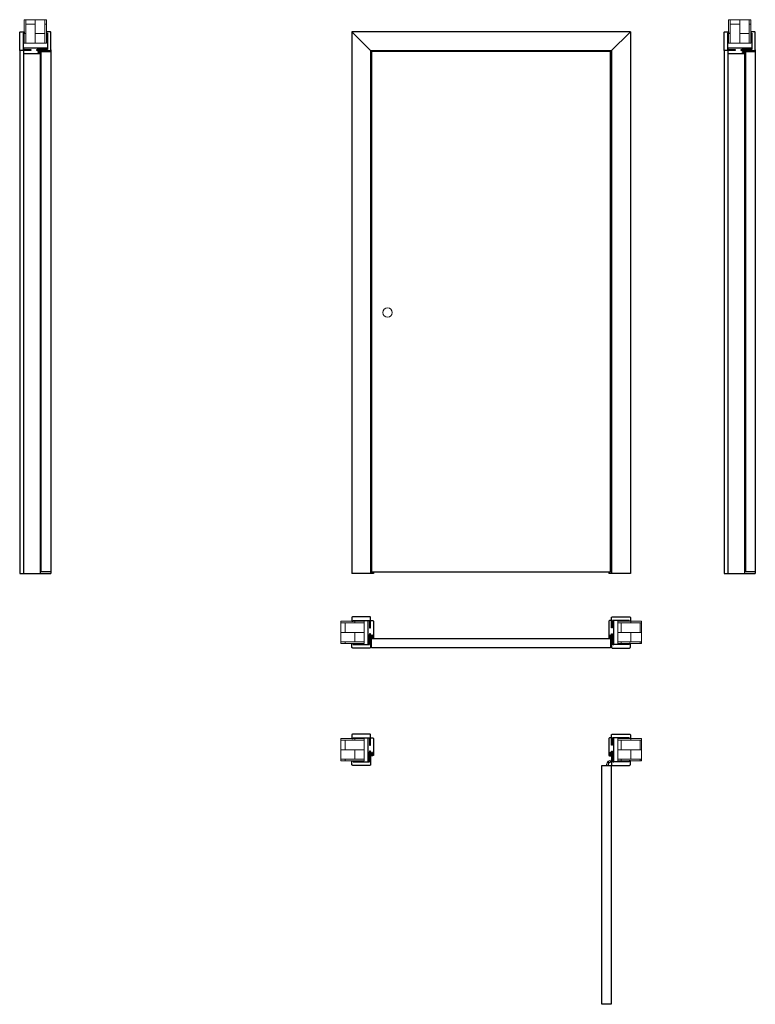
# Model space of a CAD drawing. Header units: millimetres. Extents: x -7516 to 7025, y -7461 to 3001.
# Tile 4 of 6: x 3892 to 7025, y -7461 to -3266. Entities that reach past the tile are written whole.
import ezdxf

# ---------------------------------------------------------------- set-up
doc = ezdxf.new("R2010")
doc.units = ezdxf.units.MM
doc.header["$LTSCALE"] = 0.5
for name, color, linetype, lineweight in [('cienka', 7, 'Continuous', 13), ('główna', 7, 'Continuous', 25), ('wymiary', 7, 'Continuous', 13)]:
    doc.layers.add(name, color=color, linetype=linetype, lineweight=lineweight)

msp = doc.modelspace()

# ---------------------------------------------------------------- hatches: boundary and pattern name
at = {"layer": 'cienka'}
h = msp.add_hatch(dxfattribs=at)
h.set_pattern_fill('AR-B816', color=256, scale=0.2, angle=90)
h.set_pattern_definition([(90, (3958.7, -3366.13), (-40.64, 2e-15), []), (180, (3958.7, -3366.13), (-40.64, -40.64), [40.64, -40.64])])
h.paths.add_polyline_path([(4006.2, -3266.1), (4006.2, -3366.1), (3911.2, -3366.1), (3911.2, -3266.1)])
h = msp.add_hatch(dxfattribs=at)
h.set_pattern_fill('AR-B816', color=256, scale=0.2, angle=90)
h.set_pattern_definition([(90, (6958.7, -3366.13), (-40.64, 2e-15), []), (180, (6958.7, -3366.13), (-40.64, -40.64), [40.64, -40.64])])
h.paths.add_polyline_path([(7006.2, -3266.1), (7006.2, -3366.1), (6911.2, -3366.1), (6911.2, -3266.1)])
h = msp.add_hatch(color=256, dxfattribs=at)
h.dxf.hatch_style = 1
h.paths.add_polyline_path([(3978.4, -3404.5), (3978.4, -3405.6, 0.325014), (3978.6, -3405.9), (3979, -3406), (3979, -3410.1), (3983, -3410.1), (3983, -3408.2, -0.165166), (3983.7, -3407, 0.233182), (3984.2, -3406.1), (3984.2, -3398.6, 0.867797), (3983.5, -3398.5), (3981.7, -3403.8, -0.774953), (3981.1, -3403.7), (3979.9, -3399.3, -0.423904), (3980.7, -3398.5, 0.979906), (3980.7, -3398.1), (3980.4, -3398.1, 0.157892), (3980, -3398.3, -0.126306), (3979, -3398.7), (3979, -3402.1), (3973.2, -3402.1, 0.414377), (3972.5, -3402.9, 0.073964), (3972.5, -3403.1, 0.160171), (3975.4, -3405.9), (3975.9, -3405.4, -0.189326), (3973.5, -3403.2, -1.179661), (3973.8, -3403.1), (3973.8, -3403.3), (3974.4, -3403.4, -0.09385), (3977.3, -3405.9), (3977.7, -3405.7, -0.092298), (3976.5, -3404.2, -0.624355), (3976.8, -3403.8), (3978, -3404, -0.359392)])
h.paths.add_polyline_path([(3979.9, -3402.5), (3979.4, -3399.9), (3980.6, -3403.9, 0.775078), (3982.3, -3403.9), (3983.1, -3401.7, 0.065722), (3983.6, -3399.6, -1.252378), (3983.9, -3399.7, 0.127045), (3983.5, -3401.1), (3983.5, -3406.1, -0.177048), (3983.4, -3406.5, 0.075328), (3982.5, -3407.6, -0.688866), (3982.1, -3407.6, 0.132303), (3981.8, -3407.1), (3979.9, -3405.3)], flags=16)
h.paths.add_polyline_path([(3979.9, -3406.1), (3982.2, -3408.3), (3982.2, -3409.3), (3979.9, -3409.3)], flags=16)
h = msp.add_hatch(color=256, dxfattribs=at)
h.dxf.hatch_style = 1
h.paths.add_polyline_path([(6978.4, -3404.5), (6978.4, -3405.6, 0.325014), (6978.6, -3405.9), (6979, -3406), (6979, -3410.1), (6983, -3410.1), (6983, -3408.2, -0.165166), (6983.7, -3407, 0.233182), (6984.2, -3406.1), (6984.2, -3398.6, 0.867797), (6983.5, -3398.5), (6981.7, -3403.8, -0.774953), (6981.1, -3403.7), (6979.9, -3399.3, -0.423904), (6980.7, -3398.5, 0.979906), (6980.7, -3398.1), (6980.4, -3398.1, 0.157892), (6980, -3398.3, -0.126306), (6979, -3398.7), (6979, -3402.1), (6973.2, -3402.1, 0.414377), (6972.5, -3402.9, 0.073964), (6972.5, -3403.1, 0.160171), (6975.4, -3405.9), (6975.9, -3405.4, -0.189326), (6973.5, -3403.2, -1.179661), (6973.8, -3403.1), (6973.8, -3403.3), (6974.4, -3403.4, -0.09385), (6977.3, -3405.9), (6977.7, -3405.7, -0.092298), (6976.5, -3404.2, -0.624355), (6976.8, -3403.8), (6978, -3404, -0.359392)])
h.paths.add_polyline_path([(6979.9, -3402.5), (6979.4, -3399.9), (6980.6, -3403.9, 0.775078), (6982.3, -3403.9), (6983.1, -3401.7, 0.065722), (6983.6, -3399.6, -1.252378), (6983.9, -3399.7, 0.127045), (6983.5, -3401.1), (6983.5, -3406.1, -0.177048), (6983.4, -3406.5, 0.075328), (6982.5, -3407.6, -0.688866), (6982.1, -3407.6, 0.132303), (6981.8, -3407.1), (6979.9, -3405.3)], flags=16)
h.paths.add_polyline_path([(6979.9, -3406.1), (6982.2, -3408.3), (6982.2, -3409.3), (6979.9, -3409.3)], flags=16)
h = msp.add_hatch(dxfattribs=at)
h.set_pattern_fill('AR-B816', color=256, scale=0.2)
h.set_pattern_definition([(0, (5360, -5876.83), (0, 40.64), []), (90, (5360, -5876.83), (-40.64, 40.64), [40.64, -40.64])])
h.paths.add_polyline_path([(5260, -5924.3), (5360, -5924.3), (5360, -5829.3), (5260, -5829.3)])
h = msp.add_hatch(dxfattribs=at)
h.set_pattern_fill('AR-B816', color=256, scale=0.2)
h.set_pattern_definition([(0, (5560, -5876.83), (0, 40.64), []), (90, (5560, -5876.83), (-40.64, 40.64), [40.64, -40.64])])
h.paths.add_polyline_path([(6540, -5924.3), (6440, -5924.3), (6440, -5829.3), (6540, -5829.3)])
h = msp.add_hatch(color=256, dxfattribs=at)
h.dxf.hatch_style = 1
h.paths.add_polyline_path([(5392.7, -5894.9), (5392.9, -5896.1, 1.393865), (5394.2, -5896.7, -0.60272), (5394.7, -5896.8), (5394.9, -5897.1), (5399, -5897.1), (5399, -5901.2), (5397.1, -5901.2, 0.165166), (5395.8, -5901.8, -0.233182), (5395, -5902.4), (5387.5, -5902.4, -0.83504), (5387.4, -5901.6), (5392.7, -5899.8, 0.745218), (5392.6, -5899.3), (5388.2, -5898, 0.419418), (5387.4, -5898.8, -1.009485), (5387, -5898.8), (5387, -5898.3, 0.150738), (5387.5, -5897.1), (5391, -5897.1), (5391, -5891.4, -0.630775), (5392.2, -5890.8, -0.151937), (5394.8, -5893.5), (5394.3, -5894.1, 0.188799), (5392.1, -5891.6), (5392.3, -5892.6, 0.09385), (5394.8, -5895.4), (5394.5, -5895.8, 0.092299), (5393, -5894.7, 0.624925)])
h.paths.add_polyline_path([(5394.1, -5898.1), (5396, -5899.9, 0.112212), (5396.4, -5900.2, -0.864372), (5396.4, -5900.7, 0.067165), (5395.5, -5901.4, -0.238784), (5395, -5901.7), (5390, -5901.7, 0.127045), (5388.6, -5902, -1.252378), (5388.5, -5901.7, 0.07005), (5390.7, -5901.2), (5392.9, -5900.4, 0.808837), (5392.6, -5898.7), (5392.4, -5898.6), (5388.8, -5897.6), (5391.4, -5898.1)], flags=16)
h.paths.add_polyline_path([(5394.9, -5898), (5398.2, -5898), (5398.2, -5900.4), (5397.2, -5900.4)], flags=16)
h = msp.add_hatch(color=256, dxfattribs=at)
h.dxf.hatch_style = 1
h.paths.add_polyline_path([(6406.6, -5896.5), (6405.5, -5896.5, 0.325014), (6405.3, -5896.8), (6405.1, -5897.1), (6401, -5897.1), (6401, -5901.2), (6402.9, -5901.2, -0.165166), (6404.2, -5901.8, 0.233182), (6405, -5902.4), (6412.5, -5902.4, 0.867797), (6412.6, -5901.6), (6407.4, -5899.9, -0.733325), (6407.3, -5899.3), (6411.8, -5898, -0.423904), (6412.6, -5898.8, 0.979906), (6413, -5898.8), (6413, -5898.6, 0.157892), (6412.9, -5898.2, -0.126306), (6412.5, -5897.1), (6409, -5897.1), (6409, -5891.3, 0.414377), (6408.2, -5890.6, 0.073964), (6408, -5890.7, 0.160171), (6405.2, -5893.5), (6405.7, -5894.1, -0.189326), (6407.9, -5891.6, -1.179661), (6408, -5891.9), (6407.9, -5891.9), (6407.7, -5892.6, -0.09385), (6405.2, -5895.4), (6405.5, -5895.8, -0.092298), (6407, -5894.7, -0.624355), (6407.3, -5894.9), (6407.1, -5896.1, -0.359392)])
h.paths.add_polyline_path([(6408.6, -5898.1), (6411.2, -5897.6), (6407.2, -5898.7, 0.775078), (6407.2, -5900.4), (6409.4, -5901.2, 0.065722), (6411.5, -5901.7, -1.252378), (6411.4, -5902, 0.127045), (6410, -5901.7), (6405, -5901.7, -0.177048), (6404.6, -5901.5, 0.075328), (6403.6, -5900.7, -0.688866), (6403.5, -5900.3, 0.132303), (6404, -5899.9), (6405.9, -5898.1)], flags=16)
h.paths.add_polyline_path([(6405.1, -5898), (6402.8, -5900.4), (6401.8, -5900.4), (6401.8, -5898)], flags=16)
h = msp.add_hatch(dxfattribs=at)
h.set_pattern_fill('AR-B816', color=256, scale=0.2)
h.set_pattern_definition([(0, (5360, -6376.83), (0, 40.64), []), (90, (5360, -6376.83), (-40.64, 40.64), [40.64, -40.64])])
h.paths.add_polyline_path([(5260, -6424.3), (5360, -6424.3), (5360, -6329.3), (5260, -6329.3)])
h = msp.add_hatch(dxfattribs=at)
h.set_pattern_fill('AR-B816', color=256, scale=0.2)
h.set_pattern_definition([(0, (5560, -6376.83), (0, 40.64), []), (90, (5560, -6376.83), (-40.64, 40.64), [40.64, -40.64])])
h.paths.add_polyline_path([(6540, -6424.3), (6440, -6424.3), (6440, -6329.3), (6540, -6329.3)])
h = msp.add_hatch(color=256, dxfattribs=at)
h.dxf.hatch_style = 1
h.paths.add_polyline_path([(5392.7, -6394.9), (5392.9, -6396.1, 1.393865), (5394.2, -6396.7, -0.60272), (5394.7, -6396.8), (5394.9, -6397.1), (5399, -6397.1), (5399, -6401.2), (5397.1, -6401.2, 0.165166), (5395.8, -6401.8, -0.233182), (5395, -6402.4), (5387.5, -6402.4, -0.83504), (5387.4, -6401.6), (5392.7, -6399.8, 0.745218), (5392.6, -6399.3), (5388.2, -6398, 0.419418), (5387.4, -6398.8, -1.009485), (5387, -6398.8), (5387, -6398.3, 0.150738), (5387.5, -6397.1), (5391, -6397.1), (5391, -6391.4, -0.630775), (5392.2, -6390.8, -0.151937), (5394.8, -6393.5), (5394.3, -6394.1, 0.188799), (5392.1, -6391.6), (5392.3, -6392.6, 0.09385), (5394.8, -6395.4), (5394.5, -6395.8, 0.092299), (5393, -6394.7, 0.624925)])
h.paths.add_polyline_path([(5394.1, -6398.1), (5396, -6399.9, 0.112212), (5396.4, -6400.2, -0.864372), (5396.4, -6400.7, 0.067165), (5395.5, -6401.4, -0.238784), (5395, -6401.7), (5390, -6401.7, 0.127045), (5388.6, -6402, -1.252378), (5388.5, -6401.7, 0.07005), (5390.7, -6401.2), (5392.9, -6400.4, 0.808837), (5392.6, -6398.7), (5392.4, -6398.6), (5388.8, -6397.6), (5391.4, -6398.1)], flags=16)
h.paths.add_polyline_path([(5394.9, -6398), (5398.2, -6398), (5398.2, -6400.4), (5397.2, -6400.4)], flags=16)
h = msp.add_hatch(color=256, dxfattribs=at)
h.dxf.hatch_style = 1
h.paths.add_polyline_path([(6406.6, -6396.5), (6405.5, -6396.5, 0.325014), (6405.3, -6396.8), (6405.1, -6397.1), (6401, -6397.1), (6401, -6401.2), (6402.9, -6401.2, -0.165166), (6404.2, -6401.8, 0.233182), (6405, -6402.4), (6412.5, -6402.4, 0.867797), (6412.6, -6401.6), (6407.4, -6399.9, -0.733325), (6407.3, -6399.3), (6411.8, -6398, -0.423904), (6412.6, -6398.8, 0.979906), (6413, -6398.8), (6413, -6398.6, 0.157892), (6412.9, -6398.2, -0.126306), (6412.5, -6397.1), (6409, -6397.1), (6409, -6391.3, 0.414377), (6408.2, -6390.6, 0.073964), (6408, -6390.7, 0.160171), (6405.2, -6393.5), (6405.7, -6394.1, -0.189326), (6407.9, -6391.6, -1.179661), (6408, -6391.9), (6407.9, -6391.9), (6407.7, -6392.6, -0.09385), (6405.2, -6395.4), (6405.5, -6395.8, -0.092298), (6407, -6394.7, -0.624355), (6407.3, -6394.9), (6407.1, -6396.1, -0.359392)])
h.paths.add_polyline_path([(6408.6, -6398.1), (6411.2, -6397.6), (6407.2, -6398.7, 0.775078), (6407.2, -6400.4), (6409.4, -6401.2, 0.065722), (6411.5, -6401.7, -1.252378), (6411.4, -6402, 0.127045), (6410, -6401.7), (6405, -6401.7, -0.177048), (6404.6, -6401.5, 0.075328), (6403.6, -6400.7, -0.688866), (6403.5, -6400.3, 0.132303), (6404, -6399.9), (6405.9, -6398.1)], flags=16)
h.paths.add_polyline_path([(6405.1, -6398), (6402.8, -6400.4), (6401.8, -6400.4), (6401.8, -6398)], flags=16)

# ---------------------------------------------------------------- linework, layer by layer
for points in [[(3979, -3398.7), (3979, -3402.1), (3973.2, -3402.1, 0.414377), (3972.5, -3402.9, 0.073964), (3972.5, -3403.1, 0.160171), (3975.4, -3405.9), (3975.9, -3405.4, -0.189326), (3973.5, -3403.2, -1.179661), (3973.8, -3403.1), (3973.8, -3403.3), (3974.4, -3403.4, -0.09385), (3977.3, -3405.9), (3977.7, -3405.7, -0.092299), (3976.5, -3404.2, -0.624306), (3976.8, -3403.8), (3978, -3404, -0.359392), (3978.4, -3404.5), (3978.4, -3405.6, 0.324495), (3978.6, -3405.9), (3979, -3406), (3979, -3410.1), (3983, -3410.1), (3983, -3408.2, -0.165166), (3983.7, -3407, 0.233182), (3984.2, -3406.1), (3984.2, -3398.6, 0.867797), (3983.5, -3398.5), (3981.7, -3403.8, -0.774953), (3981.1, -3403.7), (3979.9, -3399.3, -0.423904), (3980.7, -3398.5, 0.979527), (3980.7, -3398.1), (3980.4, -3398.1, 0.157892), (3980, -3398.3, -0.126306), (3979, -3398.7)], [(6979, -3398.7), (6979, -3402.1), (6973.2, -3402.1, 0.414377), (6972.5, -3402.9, 0.073964), (6972.5, -3403.1, 0.160171), (6975.4, -3405.9), (6975.9, -3405.4, -0.189326), (6973.5, -3403.2, -1.179661), (6973.8, -3403.1), (6973.8, -3403.3), (6974.4, -3403.4, -0.09385), (6977.3, -3405.9), (6977.7, -3405.7, -0.092299), (6976.5, -3404.2, -0.624306), (6976.8, -3403.8), (6978, -3404, -0.359392), (6978.4, -3404.5), (6978.4, -3405.6, 0.324495), (6978.6, -3405.9), (6979, -3406), (6979, -3410.1), (6983, -3410.1), (6983, -3408.2, -0.165166), (6983.7, -3407, 0.233182), (6984.2, -3406.1), (6984.2, -3398.6, 0.867797), (6983.5, -3398.5), (6981.7, -3403.8, -0.774953), (6981.1, -3403.7), (6979.9, -3399.3, -0.423904), (6980.7, -3398.5, 0.979527), (6980.7, -3398.1), (6980.4, -3398.1, 0.157892), (6980, -3398.3, -0.126306), (6979, -3398.7)], [(3979.4, -3399.9), (3979.9, -3402.5), (3979.9, -3405.3), (3981.8, -3407.1, -0.132303), (3982.1, -3407.6, 0.688866), (3982.5, -3407.6, -0.077159), (3982.5, -3407.6, -0.075328), (3983.4, -3406.5, 0.176759), (3983.5, -3406.1), (3983.5, -3401.1, -0.127045), (3983.9, -3399.7, 1.225279), (3983.6, -3399.6, -0.065963), (3983.1, -3401.7), (3982.3, -3403.9, -0.775078), (3980.6, -3403.9)], [(6979.4, -3399.9), (6979.9, -3402.5), (6979.9, -3405.3), (6981.8, -3407.1, -0.132303), (6982.1, -3407.6, 0.688866), (6982.5, -3407.6, -0.077159), (6982.5, -3407.6, -0.075328), (6983.4, -3406.5, 0.176759), (6983.5, -3406.1), (6983.5, -3401.1, -0.127045), (6983.9, -3399.7, 1.225279), (6983.6, -3399.6, -0.065963), (6983.1, -3401.7), (6982.3, -3403.9, -0.775078), (6980.6, -3403.9)], [(5387.5, -5897.1), (5391, -5897.1), (5391, -5891.3, -0.414377), (5391.8, -5890.6, -0.073964), (5392, -5890.7, -0.160171), (5394.8, -5893.5), (5394.3, -5894.1, 0.189326), (5392.1, -5891.6, 1.179661), (5392, -5891.9), (5392.1, -5891.9), (5392.3, -5892.6, 0.09385), (5394.8, -5895.4), (5394.5, -5895.8, 0.092299), (5393, -5894.7, 0.624306), (5392.7, -5894.9), (5392.9, -5896.1, 0.359392), (5393.4, -5896.5), (5394.5, -5896.5, -0.324495), (5394.7, -5896.8), (5394.9, -5897.1), (5399, -5897.1), (5399, -5901.2), (5397.1, -5901.2, 0.165166), (5395.8, -5901.8, -0.233182), (5395, -5902.4), (5387.5, -5902.4, -0.867797), (5387.4, -5901.6), (5392.6, -5899.9, 0.774953), (5392.6, -5899.3), (5388.2, -5898, 0.423904), (5387.4, -5898.8, -0.979527), (5387, -5898.8), (5387, -5898.6, -0.157892), (5387.1, -5898.2, 0.126306), (5387.5, -5897.1)], [(5388.8, -5897.6), (5391.4, -5898.1), (5394.1, -5898.1), (5396, -5899.9, 0.132303), (5396.5, -5900.3, -0.688866), (5396.4, -5900.7, 0.077159), (5396.4, -5900.7, 0.075328), (5395.4, -5901.5, -0.176759), (5395, -5901.7), (5390, -5901.7, 0.127045), (5388.6, -5902, -1.225279), (5388.5, -5901.7, 0.065963), (5390.6, -5901.2), (5392.8, -5900.4, 0.775078), (5392.8, -5898.7)], [(6412.5, -5897.1), (6409, -5897.1), (6409, -5891.3, 0.414377), (6408.2, -5890.6, 0.073964), (6408, -5890.7, 0.160171), (6405.2, -5893.5), (6405.7, -5894.1, -0.189326), (6407.9, -5891.6, -1.179661), (6408, -5891.9), (6407.9, -5891.9), (6407.7, -5892.6, -0.09385), (6405.2, -5895.4), (6405.5, -5895.8, -0.092299), (6407, -5894.7, -0.624306), (6407.3, -5894.9), (6407.1, -5896.1, -0.359392), (6406.6, -5896.5), (6405.5, -5896.5, 0.324495), (6405.3, -5896.8), (6405.1, -5897.1), (6401, -5897.1), (6401, -5901.2), (6402.9, -5901.2, -0.165166), (6404.2, -5901.8, 0.233182), (6405, -5902.4), (6412.5, -5902.4, 0.867797), (6412.6, -5901.6), (6407.4, -5899.9, -0.774953), (6407.4, -5899.3), (6411.8, -5898, -0.423904), (6412.6, -5898.8, 0.979527), (6413, -5898.8), (6413, -5898.6, 0.157892), (6412.9, -5898.2, -0.126306), (6412.5, -5897.1)], [(6411.2, -5897.6), (6408.6, -5898.1), (6405.9, -5898.1), (6404, -5899.9, -0.132303), (6403.5, -5900.3, 0.688866), (6403.6, -5900.7, -0.077159), (6403.6, -5900.7, -0.075328), (6404.6, -5901.5, 0.176759), (6405, -5901.7), (6410, -5901.7, -0.127045), (6411.4, -5902, 1.225279), (6411.5, -5901.7, -0.065963), (6409.4, -5901.2), (6407.2, -5900.4, -0.775078), (6407.2, -5898.7)], [(5387.5, -6397.1), (5391, -6397.1), (5391, -6391.3, -0.414377), (5391.8, -6390.6, -0.073964), (5392, -6390.7, -0.160171), (5394.8, -6393.5), (5394.3, -6394.1, 0.189326), (5392.1, -6391.6, 1.179661), (5392, -6391.9), (5392.1, -6391.9), (5392.3, -6392.6, 0.09385), (5394.8, -6395.4), (5394.5, -6395.8, 0.092299), (5393, -6394.7, 0.624306), (5392.7, -6394.9), (5392.9, -6396.1, 0.359392), (5393.4, -6396.5), (5394.5, -6396.5, -0.324495), (5394.7, -6396.8), (5394.9, -6397.1), (5399, -6397.1), (5399, -6401.2), (5397.1, -6401.2, 0.165166), (5395.8, -6401.8, -0.233182), (5395, -6402.4), (5387.5, -6402.4, -0.867797), (5387.4, -6401.6), (5392.6, -6399.9, 0.774953), (5392.6, -6399.3), (5388.2, -6398, 0.423904), (5387.4, -6398.8, -0.979527), (5387, -6398.8), (5387, -6398.6, -0.157892), (5387.1, -6398.2, 0.126306), (5387.5, -6397.1)], [(5388.8, -6397.6), (5391.4, -6398.1), (5394.1, -6398.1), (5396, -6399.9, 0.132303), (5396.5, -6400.3, -0.688866), (5396.4, -6400.7, 0.077159), (5396.4, -6400.7, 0.075328), (5395.4, -6401.5, -0.176759), (5395, -6401.7), (5390, -6401.7, 0.127045), (5388.6, -6402, -1.225279), (5388.5, -6401.7, 0.065963), (5390.6, -6401.2), (5392.8, -6400.4, 0.775078), (5392.8, -6398.7)], [(6412.5, -6397.1), (6409, -6397.1), (6409, -6391.3, 0.414377), (6408.2, -6390.6, 0.073964), (6408, -6390.7, 0.160171), (6405.2, -6393.5), (6405.7, -6394.1, -0.189326), (6407.9, -6391.6, -1.179661), (6408, -6391.9), (6407.9, -6391.9), (6407.7, -6392.6, -0.09385), (6405.2, -6395.4), (6405.5, -6395.8, -0.092299), (6407, -6394.7, -0.624306), (6407.3, -6394.9), (6407.1, -6396.1, -0.359392), (6406.6, -6396.5), (6405.5, -6396.5, 0.324495), (6405.3, -6396.8), (6405.1, -6397.1), (6401, -6397.1), (6401, -6401.2), (6402.9, -6401.2, -0.165166), (6404.2, -6401.8, 0.233182), (6405, -6402.4), (6412.5, -6402.4, 0.867797), (6412.6, -6401.6), (6407.4, -6399.9, -0.774953), (6407.4, -6399.3), (6411.8, -6398, -0.423904), (6412.6, -6398.8, 0.979527), (6413, -6398.8), (6413, -6398.6, 0.157892), (6412.9, -6398.2, -0.126306), (6412.5, -6397.1)], [(6411.2, -6397.6), (6408.6, -6398.1), (6405.9, -6398.1), (6404, -6399.9, -0.132303), (6403.5, -6400.3, 0.688866), (6403.6, -6400.7, -0.077159), (6403.6, -6400.7, -0.075328), (6404.6, -6401.5, 0.176759), (6405, -6401.7), (6410, -6401.7, -0.127045), (6411.4, -6402, 1.225279), (6411.5, -6401.7, -0.065963), (6409.4, -6401.2), (6407.2, -6400.4, -0.775078), (6407.2, -6398.7)]]:
    msp.add_lwpolyline(points, format="xyb", close=True)
for points in [[(3979.9, -3406.1), (3979.9, -3409.3), (3982.2, -3409.3), (3982.2, -3408.3)], [(6979.9, -3406.1), (6979.9, -3409.3), (6982.2, -3409.3), (6982.2, -3408.3)], [(5394.9, -5898), (5398.2, -5898), (5398.2, -5900.4), (5397.2, -5900.4)], [(6405.1, -5898), (6401.8, -5898), (6401.8, -5900.4), (6402.8, -5900.4)], [(5394.9, -6398), (5398.2, -6398), (5398.2, -6400.4), (5397.2, -6400.4)], [(6405.1, -6398), (6401.8, -6398), (6401.8, -6400.4), (6402.8, -6400.4)]]:
    msp.add_lwpolyline(points, close=True)
for points in [[(4006.2, -3266.1), (4006.2, -3366.1), (3911.2, -3366.1), (3911.2, -3266.1)], [(7006.2, -3266.1), (7006.2, -3366.1), (6911.2, -3366.1), (6911.2, -3266.1)], [(5260, -5924.3), (5360, -5924.3), (5360, -5829.3), (5260, -5829.3)], [(6540, -5924.3), (6440, -5924.3), (6440, -5829.3), (6540, -5829.3)], [(5260, -6424.3), (5360, -6424.3), (5360, -6329.3), (5260, -6329.3)], [(6540, -6424.3), (6440, -6424.3), (6440, -6329.3), (6540, -6329.3)]]:
    msp.add_lwpolyline(points, close=True, dxfattribs=at)
msp.add_lwpolyline([(6389.4, -6443.4), (6395.7, -6428.4)], dxfattribs=at)
for points in [[(6413, -6419.7), (6398.1, -6426, 0.235469), (6395.5, -6429), (6393.1, -6438.3, 0.198912), (6393.8, -6442.8), (6394.1, -6443.4)], [(6402.2, -6443.4), (6400.3, -6441.9, -0.300966), (6399.3, -6439.3), (6400.4, -6435.1, -0.26513), (6401.1, -6434.4, 0.291127), (6404.3, -6430.8, -0.201318), (6404.7, -6430.1), (6413, -6424.1)], [(6413, -6432.4), (6411.6, -6430.6, 0.300966), (6409, -6429.6), (6404.8, -6430.7, 0.26513), (6404.1, -6431.4)]]:
    msp.add_lwpolyline(points, format="xyb", dxfattribs=at)
msp.add_circle((6399.8, -6430.1), 2.21, dxfattribs=at)
at = {"layer": 'główna'}
for p, q in [((5307, -3318.1), (5307, -5626.1)), ((6493, -3318.1), (5307, -3318.1)), ((5391, -3402.1), (5307, -3318.1)), ((6493, -3318.1), (6409, -3402.1)), ((6493, -3318.1), (6493, -5626.1)), ((3892.2, -3394.9), (3892.2, -5626.1)), ((4025.2, -3394.9), (4025.2, -5626.1)), ((6892.2, -3394.9), (6892.2, -5626.1)), ((7025.2, -3394.9), (7025.2, -5626.1)), ((3908, -3404.9), (3908, -5626.1)), ((3979, -3410.1), (3979, -5626.1)), ((5387, -3398.1), (5387, -5626.1)), ((5387, -3398.1), (6413, -3398.1)), ((6413, -3398.1), (6413, -5626.1)), ((6908, -3404.9), (6908, -5626.1)), ((6979, -3410.1), (6979, -5626.1)), ((5399, -5618.1), (5399, -5626.1)), ((6401, -5618.1), (6401, -5626.1)), ((3892.2, -5626.1), (4025.2, -5626.1)), ((5399, -5626.1), (5307, -5626.1)), ((6493, -5626.1), (6401, -5626.1)), ((6892.2, -5626.1), (7025.2, -5626.1))]:
    msp.add_line(p, q, dxfattribs=at)
for points in [[(3911.2, -3318.1), (3911.2, -3323.3), (3907.4, -3323.3), (3907.4, -3393.8), (3936.2, -3393.8), (3936.2, -3395.1), (3933.2, -3398.1), (3895.4, -3398.1, -0.414214), (3892.2, -3394.9), (3892.2, -3321.3, -0.414214), (3895.4, -3318.1)], [(4006.2, -3318.1), (4006.2, -3323.3), (4010, -3323.3), (4010, -3393.8), (3967.2, -3393.8), (3967.2, -3395.1), (3970.2, -3398.1), (4022, -3398.1, 0.414214), (4025.2, -3394.9), (4025.2, -3321.3, 0.414214), (4022, -3318.1)], [(6911.2, -3318.1), (6911.2, -3323.3), (6907.4, -3323.3), (6907.4, -3393.8), (6936.2, -3393.8), (6936.2, -3395.1), (6933.2, -3398.1), (6895.4, -3398.1, -0.414214), (6892.2, -3394.9), (6892.2, -3321.3, -0.414214), (6895.4, -3318.1)], [(7006.2, -3318.1), (7006.2, -3323.3), (7010, -3323.3), (7010, -3393.8), (6967.2, -3393.8), (6967.2, -3395.1), (6970.2, -3398.1), (7022, -3398.1, 0.414214), (7025.2, -3394.9), (7025.2, -3321.3, 0.414214), (7022, -3318.1)], [(3908, -3387.9), (3908, -3391.4), (3910.2, -3393.6), (3939.2, -3393.6), (3939.2, -3398.1), (3908, -3398.1), (3908, -3404.9, 0.414214), (3913.2, -3410.1), (3979, -3410.1), (3979, -3406.1), (3971, -3406.1), (3971, -3402.1), (3979, -3402.1), (3979, -3398.1), (3965, -3398.1), (3965, -3393.6), (4008, -3393.6), (4010, -3391.6), (4010, -3387.9), (3908.2, -3387.9)], [(6908, -3387.9), (6908, -3391.4), (6910.2, -3393.6), (6939.2, -3393.6), (6939.2, -3398.1), (6908, -3398.1), (6908, -3404.9, 0.414214), (6913.2, -3410.1), (6979, -3410.1), (6979, -3406.1), (6971, -3406.1), (6971, -3402.1), (6979, -3402.1), (6979, -3398.1), (6965, -3398.1), (6965, -3393.6), (7008, -3393.6), (7010, -3391.6), (7010, -3387.9), (6908.2, -3387.9)], [(5307, -5829.3), (5312.2, -5829.3), (5312.2, -5825.5), (5382.7, -5825.5), (5382.7, -5854.3), (5384, -5854.3), (5387, -5851.3), (5387, -5813.5, 0.414214), (5383.8, -5810.3), (5310.2, -5810.3, 0.414214), (5307, -5813.5)], [(5376.8, -5826.1), (5380.3, -5826.1), (5382.5, -5828.3), (5382.5, -5857.3), (5387, -5857.3), (5387, -5826.1), (5393.8, -5826.1, -0.414214), (5399, -5831.3), (5399, -5897.1), (5395, -5897.1), (5395, -5889.1), (5391, -5889.1), (5391, -5897.1), (5387, -5897.1), (5387, -5883.1), (5382.5, -5883.1), (5382.5, -5926.1), (5380.5, -5928.1), (5376.8, -5928.1), (5376.8, -5826.3)], [(6423.2, -5826.1), (6419.7, -5826.1), (6417.5, -5828.3), (6417.5, -5857.3), (6413, -5857.3), (6413, -5826.1), (6406.2, -5826.1, 0.414214), (6401, -5831.3), (6401, -5897.1), (6405, -5897.1), (6405, -5889.1), (6409, -5889.1), (6409, -5897.1), (6413, -5897.1), (6413, -5883.1), (6417.5, -5883.1), (6417.5, -5926.1), (6419.5, -5928.1), (6423.2, -5928.1), (6423.2, -5826.3)], [(6493, -5829.3), (6487.8, -5829.3), (6487.8, -5825.5), (6417.3, -5825.5), (6417.3, -5854.3), (6416, -5854.3), (6413, -5851.3), (6413, -5813.5, -0.414214), (6416.2, -5810.3), (6489.8, -5810.3, -0.414214), (6493, -5813.5)], [(5307, -5924.3), (5312.2, -5924.3), (5312.2, -5928.1), (5382.7, -5928.1), (5382.7, -5885.3), (5384, -5885.3), (5387, -5888.3), (5387, -5940.1, -0.414214), (5383.8, -5943.3), (5310.2, -5943.3, -0.414214), (5307, -5940.1)], [(6493, -5924.3), (6487.8, -5924.3), (6487.8, -5928.1), (6417.3, -5928.1), (6417.3, -5885.3), (6416, -5885.3), (6413, -5888.3), (6413, -5940.1, 0.414214), (6416.2, -5943.3), (6489.8, -5943.3, 0.414214), (6493, -5940.1)], [(5307, -6329.3), (5312.2, -6329.3), (5312.2, -6325.5), (5382.7, -6325.5), (5382.7, -6354.3), (5384, -6354.3), (5387, -6351.3), (5387, -6313.5, 0.414214), (5383.8, -6310.3), (5310.2, -6310.3, 0.414214), (5307, -6313.5)], [(5376.8, -6326.1), (5380.3, -6326.1), (5382.5, -6328.3), (5382.5, -6357.3), (5387, -6357.3), (5387, -6326.1), (5393.8, -6326.1, -0.414214), (5399, -6331.3), (5399, -6397.1), (5395, -6397.1), (5395, -6389.1), (5391, -6389.1), (5391, -6397.1), (5387, -6397.1), (5387, -6383.1), (5382.5, -6383.1), (5382.5, -6426.1), (5380.5, -6428.1), (5376.8, -6428.1), (5376.8, -6326.3)], [(6423.2, -6326.1), (6419.7, -6326.1), (6417.5, -6328.3), (6417.5, -6357.3), (6413, -6357.3), (6413, -6326.1), (6406.2, -6326.1, 0.414214), (6401, -6331.3), (6401, -6397.1), (6405, -6397.1), (6405, -6389.1), (6409, -6389.1), (6409, -6397.1), (6413, -6397.1), (6413, -6383.1), (6417.5, -6383.1), (6417.5, -6426.1), (6419.5, -6428.1), (6423.2, -6428.1), (6423.2, -6326.3)], [(6493, -6329.3), (6487.8, -6329.3), (6487.8, -6325.5), (6417.3, -6325.5), (6417.3, -6354.3), (6416, -6354.3), (6413, -6351.3), (6413, -6313.5, -0.414214), (6416.2, -6310.3), (6489.8, -6310.3, -0.414214), (6493, -6313.5)], [(5307, -6424.3), (5312.2, -6424.3), (5312.2, -6428.1), (5382.7, -6428.1), (5382.7, -6385.3), (5384, -6385.3), (5387, -6388.3), (5387, -6440.1, -0.414214), (5383.8, -6443.3), (5310.2, -6443.3, -0.414214), (5307, -6440.1)], [(6493, -6424.3), (6487.8, -6424.3), (6487.8, -6428.1), (6417.3, -6428.1), (6417.3, -6385.3), (6416, -6385.3), (6413, -6388.3), (6413, -6440.1, 0.414214), (6416.2, -6443.3), (6489.8, -6443.3, 0.414214), (6493, -6440.1)]]:
    msp.add_lwpolyline(points, format="xyb", close=True, dxfattribs=at)
for points in [[(4024.2, -3401.1), (4024.2, -5618.1), (3984.2, -5618.1), (3984.2, -3401.1), (4024.2, -3401.1)], [(7024.2, -3401.1), (7024.2, -5618.1), (6984.2, -5618.1), (6984.2, -3401.1), (7024.2, -3401.1)]]:
    msp.add_lwpolyline(points, dxfattribs=at)
for points in [[(5391, -5618.1), (6409, -5618.1), (6409, -3401.1), (5391, -3401.1)], [(5391, -5902.3), (6409, -5902.3), (6409, -5942.3), (5391, -5942.3)], [(6371.8, -7461.4), (6371.8, -6443.4), (6411.8, -6443.4), (6411.8, -7461.4)]]:
    msp.add_lwpolyline(points, close=True, dxfattribs=at)
at = {"layer": 'wymiary'}
msp.add_circle((5459, -4514.1, 0), 20, dxfattribs=at)

doc.saveas('drawing.dxf')
